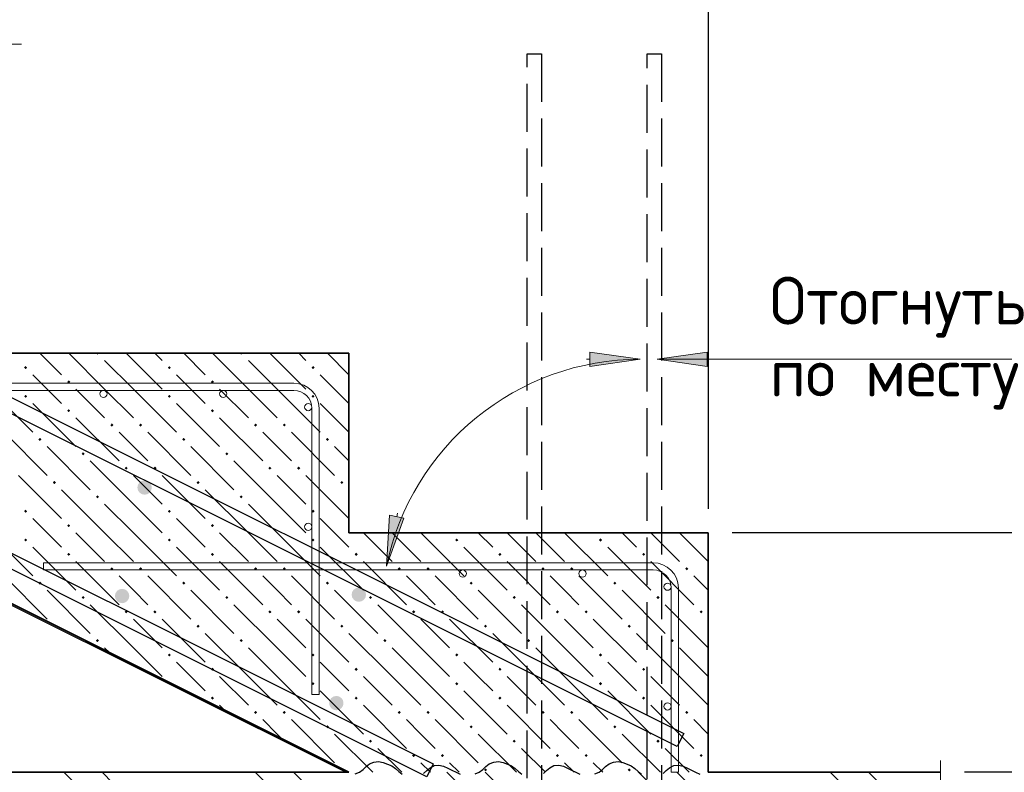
# Model space of a CAD drawing. Header units: millimetres. Extents: x -5 to 21000, y 0 to 14850.
# Tile 23 of 26: x 11942 to 13998, y 8703 to 10274. Entities that reach past the tile are written whole.
import ezdxf

# ---------------------------------------------------------------- set-up
doc = ezdxf.new("R2010")
doc.units = ezdxf.units.MM
doc.linetypes.add('______2', pattern=[135, 100, -35])
for name, color, linetype, lineweight in [('Выпуски арматуры Г-обр.', 7, 'Continuous', 25), ('Лестница', 7, 'Continuous', 25), ('Обрамление проемов стержнями', 7, 'Continuous', 25), ('Позиционная метка диаметр_ шаг', 7, 'Continuous', 13), ('Позиционная метка линия выноска', 7, 'Continuous', 13), ('Примечания', 7, 'Continuous', 13), ('Размерная линия_ общее', 7, 'Continuous', 13), ('Фоновоя арматура Х1', 7, 'Continuous', 25)]:
    doc.layers.add(name, color=color, linetype=linetype, lineweight=lineweight)
doc.layers.add('ЖБ Лестница', color=7, linetype='Continuous', lineweight=25, true_color=0xe0e0ff)
doc.layers.add('ЖБ Плита Фундамента верхний уровень', color=7, linetype='Continuous', lineweight=25, true_color=0x783c14)
doc.layers.add('Размерная выноска', color=7, linetype='Continuous')
doc.styles.add('ISOCPEUR', font='txt')

msp = doc.modelspace()

# ---------------------------------------------------------------- hatches: boundary and pattern name
at = {"layer": 'ЖБ Лестница', "linetype": 'Continuous', "lineweight": 18, "transparency": 33554687}
for points in [[(12101.5, 9577.8), (12108, 9577.8), (12104.7, 9574.6)], [(12401.5, 9577.8), (12408, 9577.8), (12404.7, 9574.6)], [(11951.5, 9547.8), (11954.7, 9551.1), (11958, 9547.8), (11954.7, 9544.6)], [(12251.5, 9547.8), (12254.7, 9551.1), (12258, 9547.8), (12254.7, 9544.6)], [(12551.5, 9547.8), (12554.7, 9551.1), (12558, 9547.8), (12554.7, 9544.6)], [(12041.5, 9517.8), (12044.7, 9521.1), (12048, 9517.8), (12044.7, 9514.6)], [(12341.5, 9517.8), (12344.7, 9521.1), (12348, 9517.8), (12344.7, 9514.6)], [(11951.5, 9487.8), (11954.7, 9491.1), (11958, 9487.8), (11954.7, 9484.6)], [(12251.5, 9487.8), (12254.7, 9491.1), (12258, 9487.8), (12254.7, 9484.6)], [(12551.5, 9487.8), (12554.7, 9491.1), (12558, 9487.8), (12554.7, 9484.6)], [(12041.5, 9457.8), (12044.7, 9461.1), (12048, 9457.8), (12044.7, 9454.6)], [(12341.5, 9457.8), (12344.7, 9461.1), (12348, 9457.8), (12344.7, 9454.6)], [(12131.5, 9427.8), (12134.7, 9431.1), (12138, 9427.8), (12134.7, 9424.6)], [(12191.5, 9427.8), (12194.7, 9431.1), (12198, 9427.8), (12194.7, 9424.6)], [(12431.5, 9427.8), (12434.7, 9431.1), (12438, 9427.8), (12434.7, 9424.6)], [(12491.5, 9427.8), (12494.7, 9431.1), (12498, 9427.8), (12494.7, 9424.6)], [(11981.5, 9397.8), (11984.7, 9401.1), (11988, 9397.8), (11984.7, 9394.6)], [(12281.5, 9397.8), (12284.7, 9401.1), (12288, 9397.8), (12284.7, 9394.6)], [(12581.5, 9397.8), (12584.7, 9401.1), (12588, 9397.8), (12584.7, 9394.6)], [(12071.5, 9367.8), (12074.7, 9371.1), (12078, 9367.8), (12074.7, 9364.6)], [(12371.5, 9367.8), (12374.7, 9371.1), (12378, 9367.8), (12374.7, 9364.6)], [(12161.5, 9337.8), (12164.7, 9341.1), (12168, 9337.8), (12164.7, 9334.6)], [(12221.5, 9337.8), (12224.7, 9341.1), (12228, 9337.8), (12224.7, 9334.6)], [(12461.5, 9337.8), (12464.7, 9341.1), (12468, 9337.8), (12464.7, 9334.6)], [(12521.5, 9337.8), (12524.7, 9341.1), (12528, 9337.8), (12524.7, 9334.6)], [(12011.5, 9307.8), (12014.7, 9311.1), (12018, 9307.8), (12014.7, 9304.6)], [(12311.5, 9307.8), (12314.7, 9311.1), (12318, 9307.8), (12314.7, 9304.6)], [(12611.5, 9307.8), (12614.7, 9311.1), (12618, 9307.8), (12614.7, 9304.6)], [(12101.5, 9277.8), (12104.7, 9281.1), (12108, 9277.8), (12104.7, 9274.6)], [(12401.5, 9277.8), (12404.7, 9281.1), (12408, 9277.8), (12404.7, 9274.6)], [(11951.5, 9247.8), (11954.7, 9251.1), (11958, 9247.8), (11954.7, 9244.6)], [(12251.5, 9247.8), (12254.7, 9251.1), (12258, 9247.8), (12254.7, 9244.6)], [(12551.5, 9247.8), (12554.7, 9251.1), (12558, 9247.8), (12554.7, 9244.6)], [(12041.5, 9217.8), (12044.7, 9221.1), (12048, 9217.8), (12044.7, 9214.6)], [(12341.5, 9217.8), (12344.7, 9221.1), (12348, 9217.8), (12344.7, 9214.6)], [(11951.5, 9187.8), (11954.7, 9191.1), (11958, 9187.8), (11954.7, 9184.6)], [(12251.5, 9187.8), (12254.7, 9191.1), (12258, 9187.8), (12254.7, 9184.6)], [(12551.5, 9187.8), (12554.7, 9191.1), (12558, 9187.8), (12554.7, 9184.6)], [(12851.5, 9187.8), (12854.7, 9191.1), (12858, 9187.8), (12854.7, 9184.6)], [(13151.5, 9187.8), (13154.7, 9191.1), (13158, 9187.8), (13154.7, 9184.6)], [(12041.5, 9157.8), (12044.7, 9161.1), (12048, 9157.8), (12044.7, 9154.6)], [(12341.5, 9157.8), (12344.7, 9161.1), (12348, 9157.8), (12344.7, 9154.6)], [(12641.5, 9157.8), (12644.7, 9161.1), (12648, 9157.8), (12644.7, 9154.6)], [(12941.5, 9157.8), (12944.7, 9161.1), (12948, 9157.8), (12944.7, 9154.6)], [(13241.5, 9157.8), (13244.7, 9161.1), (13248, 9157.8), (13244.7, 9154.6)], [(12131.5, 9127.8), (12134.7, 9131.1), (12138, 9127.8), (12134.7, 9124.6)], [(12191.5, 9127.8), (12194.7, 9131.1), (12198, 9127.8), (12194.7, 9124.6)], [(12431.5, 9127.8), (12434.7, 9131.1), (12438, 9127.8), (12434.7, 9124.6)], [(12491.5, 9127.8), (12494.7, 9131.1), (12498, 9127.8), (12494.7, 9124.6)], [(12731.5, 9127.8), (12734.7, 9131.1), (12738, 9127.8), (12734.7, 9124.6)], [(12791.5, 9127.8), (12794.7, 9131.1), (12798, 9127.8), (12794.7, 9124.6)], [(13031.5, 9127.8), (13034.7, 9131.1), (13038, 9127.8), (13034.7, 9124.6)], [(13091.5, 9127.8), (13094.7, 9131.1), (13098, 9127.8), (13094.7, 9124.6)], [(13331.5, 9127.8), (13334.7, 9131.1), (13338, 9127.8), (13334.7, 9124.6)], [(11981.5, 9097.8), (11984.7, 9101.1), (11988, 9097.8), (11984.7, 9094.6)], [(12281.5, 9097.8), (12284.7, 9101.1), (12288, 9097.8), (12284.7, 9094.6)], [(12581.5, 9097.8), (12584.7, 9101.1), (12588, 9097.8), (12584.7, 9094.6)], [(12881.5, 9097.8), (12884.7, 9101.1), (12888, 9097.8), (12884.7, 9094.6)], [(13181.5, 9097.8), (13184.7, 9101.1), (13188, 9097.8), (13184.7, 9094.6)], [(12071.5, 9067.8), (12074.7, 9071.1), (12078, 9067.8), (12074.7, 9064.6)], [(12371.5, 9067.8), (12374.7, 9071.1), (12378, 9067.8), (12374.7, 9064.6)], [(12671.5, 9067.8), (12674.7, 9071.1), (12678, 9067.8), (12674.7, 9064.6)], [(12971.5, 9067.8), (12974.7, 9071.1), (12978, 9067.8), (12974.7, 9064.6)], [(13271.5, 9067.8), (13274.7, 9071.1), (13278, 9067.8), (13274.7, 9064.6)], [(12161.5, 9037.8), (12164.7, 9041.1), (12168, 9037.8), (12164.7, 9034.6)], [(12221.5, 9037.8), (12224.7, 9041.1), (12228, 9037.8), (12224.7, 9034.6)], [(12461.5, 9037.8), (12464.7, 9041.1), (12468, 9037.8), (12464.7, 9034.6)], [(12521.5, 9037.8), (12524.7, 9041.1), (12528, 9037.8), (12524.7, 9034.6)], [(12761.5, 9037.8), (12764.7, 9041.1), (12768, 9037.8), (12764.7, 9034.6)], [(12821.5, 9037.8), (12824.7, 9041.1), (12828, 9037.8), (12824.7, 9034.6)], [(13061.5, 9037.8), (13064.7, 9041.1), (13068, 9037.8), (13064.7, 9034.6)], [(13121.5, 9037.8), (13124.7, 9041.1), (13128, 9037.8), (13124.7, 9034.6)], [(13361.5, 9037.8), (13364.7, 9041.1), (13368, 9037.8), (13364.7, 9034.6)], [(12014.2, 9010.6), (12014.7, 9011.1), (12016.2, 9009.6)], [(12311.5, 9007.8), (12314.7, 9011.1), (12318, 9007.8), (12314.7, 9004.6)], [(12611.5, 9007.8), (12614.7, 9011.1), (12618, 9007.8), (12614.7, 9004.6)], [(12911.5, 9007.8), (12914.7, 9011.1), (12918, 9007.8), (12914.7, 9004.6)], [(13211.5, 9007.8), (13214.7, 9011.1), (13218, 9007.8), (13214.7, 9004.6)], [(12101.5, 8977.8), (12104.7, 8981.1), (12108, 8977.8), (12104.7, 8974.6)], [(12401.5, 8977.8), (12404.7, 8981.1), (12408, 8977.8), (12404.7, 8974.6)], [(12701.5, 8977.8), (12704.7, 8981.1), (12708, 8977.8), (12704.7, 8974.6)], [(13001.5, 8977.8), (13004.7, 8981.1), (13008, 8977.8), (13004.7, 8974.6)], [(13301.5, 8977.8), (13304.7, 8981.1), (13308, 8977.8), (13304.7, 8974.6)], [(12251.5, 8947.8), (12254.7, 8951.1), (12258, 8947.8), (12254.7, 8944.6)], [(12551.5, 8947.8), (12554.7, 8951.1), (12558, 8947.8), (12554.7, 8944.6)], [(12851.5, 8947.8), (12854.7, 8951.1), (12858, 8947.8), (12854.7, 8944.6)], [(13151.5, 8947.8), (13154.7, 8951.1), (13158, 8947.8), (13154.7, 8944.6)], [(12341.5, 8917.8), (12344.7, 8921.1), (12348, 8917.8), (12344.7, 8914.6)], [(12641.5, 8917.8), (12644.7, 8921.1), (12648, 8917.8), (12644.7, 8914.6)], [(12941.5, 8917.8), (12944.7, 8921.1), (12948, 8917.8), (12944.7, 8914.6)], [(13241.5, 8917.8), (13244.7, 8921.1), (13248, 8917.8), (13244.7, 8914.6)], [(12254.2, 8890.6), (12254.7, 8891.1), (12256.2, 8889.6)], [(12551.5, 8887.8), (12554.7, 8891.1), (12558, 8887.8), (12554.7, 8884.6)], [(12851.5, 8887.8), (12854.7, 8891.1), (12858, 8887.8), (12854.7, 8884.6)], [(13151.5, 8887.8), (13154.7, 8891.1), (13158, 8887.8), (13154.7, 8884.6)], [(12341.5, 8857.8), (12344.7, 8861.1), (12348, 8857.8), (12344.7, 8854.6)], [(12641.5, 8857.8), (12644.7, 8861.1), (12648, 8857.8), (12644.7, 8854.6)], [(12941.5, 8857.8), (12944.7, 8861.1), (12948, 8857.8), (12944.7, 8854.6)], [(13241.5, 8857.8), (13244.7, 8861.1), (13248, 8857.8), (13244.7, 8854.6)], [(12431.5, 8827.8), (12434.7, 8831.1), (12438, 8827.8), (12434.7, 8824.6)], [(12491.5, 8827.8), (12494.7, 8831.1), (12498, 8827.8), (12494.7, 8824.6)], [(12731.5, 8827.8), (12734.7, 8831.1), (12738, 8827.8), (12734.7, 8824.6)], [(12791.5, 8827.8), (12794.7, 8831.1), (12798, 8827.8), (12794.7, 8824.6)], [(13031.5, 8827.8), (13034.7, 8831.1), (13038, 8827.8), (13034.7, 8824.6)], [(13091.5, 8827.8), (13094.7, 8831.1), (13098, 8827.8), (13094.7, 8824.6)], [(13331.5, 8827.8), (13334.7, 8831.1), (13338, 8827.8), (13334.7, 8824.6)], [(12581.5, 8797.8), (12584.7, 8801.1), (12588, 8797.8), (12584.7, 8794.6)], [(12881.5, 8797.8), (12884.7, 8801.1), (12888, 8797.8), (12884.7, 8794.6)], [(13181.5, 8797.8), (13184.7, 8801.1), (13188, 8797.8), (13184.7, 8794.6)], [(12671.5, 8767.8), (12674.7, 8771.1), (12678, 8767.8), (12674.7, 8764.6)], [(12971.5, 8767.8), (12974.7, 8771.1), (12978, 8767.8), (12974.7, 8764.6)], [(13271.5, 8767.8), (13274.7, 8771.1), (13278, 8767.8), (13274.7, 8764.6)], [(12761.5, 8737.8), (12764.7, 8741.1), (12768, 8737.8), (12764.7, 8734.6)], [(12821.5, 8737.8), (12824.7, 8741.1), (12828, 8737.8), (12824.7, 8734.6)], [(13061.5, 8737.8), (13064.7, 8741.1), (13068, 8737.8), (13064.7, 8734.6)], [(13121.5, 8737.8), (13124.7, 8741.1), (13128, 8737.8), (13124.7, 8734.6)], [(13361.5, 8737.8), (13364.7, 8741.1), (13368, 8737.8), (13364.7, 8734.6)], [(12614.2, 8710.6), (12614.7, 8711.1), (12616.2, 8709.6)], [(12911.5, 8707.8), (12914.7, 8711.1), (12918, 8707.8), (12914.7, 8704.6)], [(13211.5, 8707.8), (13214.7, 8711.1), (13218, 8707.8), (13214.7, 8704.6)]]:
    msp.add_hatch(color=7, dxfattribs=at).paths.add_polyline_path(points, flags=16)
at = {"layer": 'Примечания', "linetype": 'Continuous', "lineweight": 13, "transparency": 33554687}
msp.add_hatch(color=7, dxfattribs=at).paths.add_polyline_path([(13132.7, 9580.3), (13237.7, 9565.3), (13132.7, 9550.3)], flags=16)
for points in [[(13377.7, 9580.3), (13272.7, 9565.3), (13377.7, 9550.3)], [(12714.6, 9239.4), (12708.2, 9133.5), (12744, 9233.3)]]:
    msp.add_hatch(color=7, dxfattribs=at).paths.add_polyline_path(points)
at = {"layer": 'Фоновоя арматура Х1', "linetype": 'Continuous', "lineweight": 35, "transparency": 33554687}
for points in [[(12218.1, 9297.4), (12217, 9303.1), (12213.7, 9308), (12208.8, 9311.2), (12203.1, 9312.4), (12197.4, 9311.2), (12192.5, 9308), (12189.2, 9303.1), (12188.1, 9297.4), (12189.2, 9291.7), (12192.5, 9286.8), (12197.4, 9283.5), (12203.1, 9282.4), (12208.8, 9283.5), (12213.7, 9286.8), (12217, 9291.7)], [(12171.1, 9070.9), (12170, 9076.6), (12166.7, 9081.5), (12161.9, 9084.7), (12156.1, 9085.9), (12150.4, 9084.7), (12145.5, 9081.5), (12142.3, 9076.6), (12141.1, 9070.9), (12142.3, 9065.1), (12145.5, 9060.3), (12150.4, 9057), (12156.1, 9055.9), (12161.9, 9057), (12166.7, 9060.3), (12170, 9065.1)], [(12665.3, 9073.8), (12664.2, 9079.5), (12660.9, 9084.4), (12656, 9087.6), (12650.3, 9088.8), (12644.6, 9087.6), (12639.7, 9084.4), (12636.4, 9079.5), (12635.3, 9073.8), (12636.4, 9068), (12639.7, 9063.2), (12644.6, 9059.9), (12650.3, 9058.8), (12656, 9059.9), (12660.9, 9063.2), (12664.2, 9068)], [(12618.3, 8847.3), (12617.2, 8853), (12614, 8857.9), (12609.1, 8861.1), (12603.4, 8862.3), (12597.6, 8861.1), (12592.7, 8857.9), (12589.5, 8853), (12588.3, 8847.3), (12589.5, 8841.5), (12592.7, 8836.7), (12597.6, 8833.4), (12603.4, 8832.3), (12609.1, 8833.4), (12614, 8836.7), (12617.2, 8841.5)]]:
    msp.add_hatch(color=7, dxfattribs=at).paths.add_polyline_path(points)

# ---------------------------------------------------------------- linework, layer by layer
at = {"color": 7, "linetype": 'Continuous', "lineweight": 25, "transparency": 33554687}
for points in [[(3354.7, 12140.3), (6591.7, 12140.3), (6597.3, 12140.1), (6603, 12139.5), (6608.7, 12138.7), (6614.3, 12137.5), (6619.9, 12136), (6625.3, 12134.3), (6630.7, 12132.2), (6635.8, 12129.9), (13328.5, 8783.5), (13315.1, 8756.7), (6623, 12102.8), (6619.1, 12104.5), (6615.3, 12106), (6611.4, 12107.3), (6607.4, 12108.3), (6603.4, 12109.1), (6599.4, 12109.7), (6595.2, 12110.1), (6591, 12110.3), (3354.7, 12110.3), (3354.7, 12140.3)], [(12792.1, 8693.5), (6009, 12085.1), (6005.1, 12086.8), (6001.3, 12088.3), (5997.4, 12089.6), (5993.4, 12090.6), (5989.4, 12091.5), (5985.3, 12092.1), (5981.2, 12092.5), (5977, 12092.6), (4747.4, 12092.6), (4747.4, 12122.6), (5977.7, 12122.6), (5983.3, 12122.4), (5989, 12121.9), (5994.7, 12121), (6000.3, 12119.8), (6005.9, 12118.4), (6011.3, 12116.6), (6016.7, 12114.5), (6021.8, 12112.2), (12805.5, 8720.3), (12792.1, 8693.5)]]:
    msp.add_lwpolyline(points, dxfattribs=at)
at = {"layer": 'Выпуски арматуры Г-обр.', "color": 251, "linetype": '______2', "lineweight": 25, "true_color": 0x656565, "transparency": 33554687}
for points in [[(13031.8, 10202.8), (13031.8, 8013.2), (13029.2, 7994.4), (13022.7, 7974.8), (13012.6, 7956.8), (13000.2, 7941.9), (12985.4, 7929.5), (12967.3, 7919.4), (12947.7, 7912.9), (12928.9, 7910.3), (12514.3, 7910.3), (12514.3, 7940.3), (12926.8, 7940.3), (12940.9, 7942.3), (12955.2, 7947), (12968.3, 7954.3), (12978.9, 7963.2), (12987.8, 7973.8), (12995.2, 7986.9), (12999.9, 8001.2), (13001.8, 8015.3), (13001.8, 10202.8), (13031.8, 10202.8)], [(13281.8, 10202.8), (13281.8, 8015.3), (13283.8, 8001.2), (13288.5, 7986.9), (13295.8, 7973.8), (13304.7, 7963.2), (13315.4, 7954.3), (13328.4, 7947), (13342.7, 7942.3), (13356.8, 7940.3), (13769.3, 7940.3), (13769.3, 7910.3), (13354.7, 7910.3), (13335.9, 7912.9), (13316.3, 7919.4), (13298.3, 7929.5), (13283.4, 7941.9), (13271, 7956.8), (13260.9, 7974.8), (13254.4, 7994.4), (13251.8, 8013.2), (13251.8, 10202.8), (13281.8, 10202.8)]]:
    msp.add_lwpolyline(points, dxfattribs=at)
at = {"layer": 'ЖБ Лестница', "color": 7, "linetype": 'Continuous', "lineweight": 35, "transparency": 33554687}
for p, q in [((6629.3, 11702.8), (12629.3, 8702.8)), ((12629.3, 9577.8), (11879.3, 9577.8)), ((12629.3, 9202.8), (12629.3, 9577.8)), ((13379.3, 9202.8), (12629.3, 9202.8)), ((13379.3, 8702.8), (13379.3, 9202.8))]:
    msp.add_line(p, q, dxfattribs=at)
at = {"layer": 'ЖБ Лестница', "color": 9, "linetype": 'Continuous', "lineweight": 18, "true_color": 0xc7c7c7, "transparency": 33554687}
for p, q in [((11984.7, 9577.8), (12029.7, 9532.8)), ((12119.7, 9502.8), (12044.7, 9577.8)), ((12179.7, 9562.8), (12164.7, 9577.8)), ((12224.7, 9577.8), (12239.7, 9562.8)), ((12284.7, 9577.8), (12329.7, 9532.8)), ((12419.7, 9502.8), (12344.7, 9577.8)), ((12479.7, 9562.8), (12464.7, 9577.8)), ((12524.7, 9577.8), (12539.7, 9562.8)), ((12584.7, 9577.8), (12629.7, 9532.8)), ((12119.7, 9562.8), (12179.7, 9502.8)), ((12179.7, 9562.8), (12239.7, 9502.8)), ((12419.7, 9562.8), (12479.7, 9502.8)), ((12479.7, 9562.8), (12539.7, 9502.8)), ((11999.7, 9502.8), (11969.7, 9532.8)), ((12299.7, 9502.8), (12269.7, 9532.8)), ((12599.7, 9502.8), (12569.7, 9532.8)), ((11879.7, 9502.8), (11969.7, 9412.8)), ((12029.7, 9472.8), (11999.7, 9502.8)), ((12059.7, 9502.8), (12119.7, 9442.8)), ((12119.7, 9502.8), (12179.7, 9442.8)), ((12179.7, 9502.8), (12269.7, 9412.8)), ((12329.7, 9472.8), (12299.7, 9502.8)), ((12359.7, 9502.8), (12419.7, 9442.8)), ((12419.7, 9502.8), (12479.7, 9442.8)), ((12479.7, 9502.8), (12569.7, 9412.8)), ((12629.7, 9472.8), (12599.7, 9502.8)), ((11969.7, 9472.8), (12059.7, 9382.8)), ((12269.7, 9472.8), (12359.7, 9382.8)), ((12569.7, 9472.8), (12629.7, 9412.8)), ((12059.7, 9442.8), (12149.7, 9352.8)), ((12359.7, 9442.8), (12449.7, 9352.8)), ((11909.7, 9412.8), (11999.7, 9322.8)), ((12179.7, 9382.8), (12149.7, 9412.8)), ((12209.7, 9412.8), (12299.7, 9322.8)), ((12479.7, 9382.8), (12449.7, 9412.8)), ((12509.7, 9412.8), (12599.7, 9322.8)), ((11999.7, 9382.8), (12089.7, 9292.8)), ((12209.7, 9352.8), (12179.7, 9382.8)), ((12299.7, 9382.8), (12389.7, 9292.8)), ((12509.7, 9352.8), (12479.7, 9382.8)), ((12599.7, 9382.8), (12629.7, 9352.8)), ((12179.7, 9262.8), (12089.7, 9352.8)), ((12479.7, 9262.8), (12389.7, 9352.8)), ((11939.7, 9322.8), (12029.7, 9232.8)), ((12179.7, 9322.8), (12239.7, 9262.8)), ((12239.7, 9322.8), (12329.7, 9232.8)), ((12479.7, 9322.8), (12539.7, 9262.8)), ((12539.7, 9322.8), (12629.7, 9232.8)), ((12119.7, 9202.8), (12029.7, 9292.8)), ((12419.7, 9202.8), (12329.7, 9292.8)), ((12629.7, 9292.8), (12629.7, 9292.8)), ((12119.7, 9262.8), (12179.7, 9202.8)), ((12179.7, 9262.8), (12239.7, 9202.8)), ((12419.7, 9262.8), (12479.7, 9202.8)), ((12479.7, 9262.8), (12539.7, 9202.8)), ((11999.7, 9202.8), (11969.7, 9232.8)), ((12299.7, 9202.8), (12269.7, 9232.8)), ((12599.7, 9202.8), (12569.7, 9232.8)), ((11879.7, 9202.8), (11969.7, 9112.8)), ((12029.7, 9172.8), (11999.7, 9202.8)), ((12059.7, 9202.8), (12119.7, 9142.8)), ((12119.7, 9202.8), (12179.7, 9142.8)), ((12179.7, 9202.8), (12269.7, 9112.8)), ((12329.7, 9172.8), (12299.7, 9202.8)), ((12359.7, 9202.8), (12419.7, 9142.8)), ((12419.7, 9202.8), (12479.7, 9142.8)), ((12479.7, 9202.8), (12569.7, 9112.8)), ((12629.7, 9172.8), (12599.7, 9202.8)), ((12659.7, 9202.8), (12719.7, 9142.8)), ((12719.7, 9202.8), (12719.7, 9202.8)), ((12719.7, 9202.8), (12779.7, 9142.8)), ((12779.7, 9202.8), (12869.7, 9112.8)), ((12779.7, 9202.8), (12779.7, 9202.8)), ((12929.7, 9172.8), (12899.7, 9202.8)), ((12959.7, 9202.8), (13019.7, 9142.8)), ((13019.7, 9202.8), (13079.7, 9142.8)), ((13079.7, 9202.8), (13169.7, 9112.8)), ((13229.7, 9172.8), (13199.7, 9202.8)), ((13259.7, 9202.8), (13319.7, 9142.8)), ((13319.7, 9202.8), (13379.7, 9142.8)), ((13379.7, 9202.8), (13379.7, 9202.8)), ((11969.7, 9172.8), (12059.7, 9082.8)), ((12269.7, 9172.8), (12359.7, 9082.8)), ((12569.7, 9172.8), (12659.7, 9082.8)), ((12869.7, 9172.8), (12959.7, 9082.8)), ((13169.7, 9172.8), (13259.7, 9082.8)), ((12059.7, 9142.8), (12149.7, 9052.8)), ((12359.7, 9142.8), (12449.7, 9052.8)), ((12659.7, 9142.8), (12749.7, 9052.8)), ((12959.7, 9142.8), (13049.7, 9052.8)), ((13259.7, 9142.8), (13349.7, 9052.8)), ((11909.7, 9112.8), (11999.7, 9022.8)), ((12179.7, 9082.8), (12149.7, 9112.8)), ((12209.7, 9112.8), (12299.7, 9022.8)), ((12479.7, 9082.8), (12449.7, 9112.8)), ((12509.7, 9112.8), (12599.7, 9022.8)), ((12779.7, 9082.8), (12749.7, 9112.8)), ((12809.7, 9112.8), (12899.7, 9022.8)), ((13079.7, 9082.8), (13049.7, 9112.8)), ((13109.7, 9112.8), (13199.7, 9022.8)), ((13379.7, 9082.8), (13349.7, 9112.8)), ((11999.7, 9082.8), (12089.7, 8992.8)), ((12209.7, 9052.8), (12179.7, 9082.8)), ((12299.7, 9082.8), (12389.7, 8992.8)), ((12509.7, 9052.8), (12479.7, 9082.8)), ((12599.7, 9082.8), (12689.7, 8992.8)), ((12809.7, 9052.8), (12779.7, 9082.8)), ((12899.7, 9082.8), (12989.7, 8992.8)), ((13109.7, 9052.8), (13079.7, 9082.8)), ((13199.7, 9082.8), (13289.7, 8992.8)), ((13379.7, 9082.8), (13379.7, 9082.8)), ((12179.7, 8962.8), (12089.7, 9052.8)), ((12479.7, 8962.8), (12389.7, 9052.8)), ((12779.7, 8962.8), (12689.7, 9052.8)), ((13079.7, 8962.8), (12989.7, 9052.8)), ((13379.7, 8962.8), (13289.7, 9052.8)), ((12179.7, 9022.8), (12239.7, 8962.8)), ((12239.7, 9022.8), (12329.7, 8932.8)), ((12479.7, 9022.8), (12539.7, 8962.8)), ((12539.7, 9022.8), (12629.7, 8932.8)), ((12779.7, 9022.8), (12839.7, 8962.8)), ((12839.7, 9022.8), (12929.7, 8932.8)), ((13079.7, 9022.8), (13139.7, 8962.8)), ((13139.7, 9022.8), (13229.7, 8932.8)), ((13379.7, 9022.8), (13379.7, 9022.8)), ((12419.7, 8902.8), (12329.7, 8992.8)), ((12719.7, 8902.8), (12629.7, 8992.8)), ((13019.7, 8902.8), (12929.7, 8992.8)), ((13319.7, 8902.8), (13229.7, 8992.8)), ((12119.7, 8962.8), (12129.7, 8952.8)), ((12179.7, 8962.8), (12239.7, 8902.8)), ((12419.7, 8962.8), (12479.7, 8902.8)), ((12479.7, 8962.8), (12539.7, 8902.8)), ((12719.7, 8962.8), (12779.7, 8902.8)), ((12779.7, 8962.8), (12839.7, 8902.8)), ((13019.7, 8962.8), (13079.7, 8902.8)), ((13079.7, 8962.8), (13139.7, 8902.8)), ((13319.7, 8962.8), (13379.7, 8902.8)), ((13379.7, 8962.8), (13379.7, 8962.8)), ((12299.7, 8902.8), (12269.7, 8932.8)), ((12599.7, 8902.8), (12569.7, 8932.8)), ((12899.7, 8902.8), (12869.7, 8932.8)), ((13199.7, 8902.8), (13169.7, 8932.8)), ((12329.7, 8872.8), (12299.7, 8902.8)), ((12359.7, 8902.8), (12419.7, 8842.8)), ((12419.7, 8902.8), (12479.7, 8842.8)), ((12479.7, 8902.8), (12569.7, 8812.8)), ((12629.7, 8872.8), (12599.7, 8902.8)), ((12659.7, 8902.8), (12719.7, 8842.8)), ((12719.7, 8902.8), (12779.7, 8842.8)), ((12779.7, 8902.8), (12869.7, 8812.8)), ((12929.7, 8872.8), (12899.7, 8902.8)), ((12959.7, 8902.8), (13019.7, 8842.8)), ((13019.7, 8902.8), (13079.7, 8842.8)), ((13079.7, 8902.8), (13169.7, 8812.8)), ((13229.7, 8872.8), (13199.7, 8902.8)), ((13259.7, 8902.8), (13319.7, 8842.8)), ((13319.7, 8902.8), (13379.7, 8842.8)), ((13379.7, 8902.8), (13379.7, 8902.8)), ((12569.7, 8872.8), (12659.7, 8782.8)), ((12869.7, 8872.8), (12959.7, 8782.8)), ((13169.7, 8872.8), (13259.7, 8782.8)), ((12359.7, 8842.8), (12369.7, 8832.8)), ((12659.7, 8842.8), (12749.7, 8752.8)), ((12959.7, 8842.8), (13049.7, 8752.8)), ((13259.7, 8842.8), (13349.7, 8752.8)), ((12479.7, 8782.8), (12449.7, 8812.8)), ((12509.7, 8812.8), (12599.7, 8722.8)), ((12779.7, 8782.8), (12749.7, 8812.8)), ((12809.7, 8812.8), (12899.7, 8722.8)), ((13079.7, 8782.8), (13049.7, 8812.8)), ((13109.7, 8812.8), (13199.7, 8722.8)), ((13379.7, 8782.8), (13349.7, 8812.8)), ((12489.7, 8772.8), (12479.7, 8782.8)), ((12599.7, 8782.8), (12679.7, 8702.8)), ((12809.7, 8752.8), (12779.7, 8782.8)), ((12899.7, 8782.8), (12979.7, 8702.8)), ((13109.7, 8752.8), (13079.7, 8782.8)), ((13199.7, 8782.8), (13279.7, 8702.8)), ((13379.7, 8782.8), (13379.7, 8782.8)), ((12739.7, 8702.8), (12689.7, 8752.8)), ((13039.7, 8702.8), (12989.7, 8752.8)), ((13339.7, 8702.8), (13289.7, 8752.8)), ((12779.7, 8722.8), (12799.7, 8702.8)), ((12839.7, 8722.8), (12859.7, 8702.8)), ((13079.7, 8722.8), (13099.7, 8702.8)), ((13139.7, 8722.8), (13159.7, 8702.8)), ((13379.7, 8722.8), (13379.7, 8722.8))]:
    msp.add_line(p, q, dxfattribs=at)
at = {"layer": 'ЖБ Плита Фундамента верхний уровень', "color": 7, "linetype": 'Continuous', "lineweight": 35, "transparency": 33554687}
for p, q in [((12629.3, 8702.8), (3754.7, 8702.8)), ((13864.3, 8702.8), (13379.3, 8702.8))]:
    msp.add_line(p, q, dxfattribs=at)
at = {"layer": 'ЖБ Плита Фундамента верхний уровень', "color": 252, "linetype": 'Continuous', "lineweight": 18, "true_color": 0x8f8f8f, "transparency": 33554687}
for p, q in [((12034.2, 8702.8), (12105, 8631.9)), ((12114.2, 8702.8), (12185, 8631.9)), ((12434.2, 8702.8), (12505, 8631.9)), ((12514.2, 8702.8), (12585, 8631.9)), ((12834.2, 8702.8), (12905, 8631.9)), ((12914.2, 8702.8), (12985, 8631.9)), ((13234.2, 8702.8), (13305, 8631.9)), ((13314.2, 8702.8), (13385, 8631.9)), ((13634.2, 8702.8), (13705, 8631.9)), ((13714.2, 8702.8), (13785, 8631.9))]:
    msp.add_line(p, q, dxfattribs=at)
at = {"layer": 'Лестница', "color": 7, "linetype": 'Continuous', "lineweight": 25, "transparency": 33554687}
for p, q in [((6623.5, 11702.8), (12623.5, 8702.8)), ((12629.7, 9577.8), (11879.7, 9577.8)), ((12629.7, 9202.8), (12629.7, 9577.8)), ((13379.7, 9202.8), (12629.7, 9202.8)), ((13379.7, 8702.8), (13379.7, 9202.8)), ((13379.3, 8702.8), (13379.7, 8702.8))]:
    msp.add_line(p, q, dxfattribs=at)
at = {"layer": 'Обрамление проемов стержнями', "color": 7, "linetype": 'Continuous', "lineweight": 13, "transparency": 33554687}
for p, q in [((12514.7, 9515.3), (11242.2, 9515.3)), ((12514.7, 9500.3), (11242.2, 9500.3)), ((12552.2, 9462.8), (12552.2, 8865.3)), ((12567.2, 9462.8), (12567.2, 8865.3)), ((11992.2, 9125.3), (11992.2, 9140.3)), ((13264.7, 9140.3), (11992.2, 9140.3)), ((13264.7, 9125.3), (11992.2, 9125.3)), ((13302.2, 9087.8), (13302.2, 8702.8)), ((13317.2, 9087.8), (13317.2, 8702.8)), ((12552.2, 8865.3), (12567.2, 8865.3)), ((13302.2, 8702.8), (13317.2, 8702.8))]:
    msp.add_line(p, q, dxfattribs=at)
at = {"layer": 'Обрамление проемов стержнями', "color": 7, "linetype": 'Continuous', "lineweight": 18, "transparency": 33554687}
for centre in [(12117.2, 9492.8), (12367.2, 9492.8), (12544.7, 9465.3), (12544.7, 9215.3), (12867.2, 9117.8), (13117.2, 9117.8), (13294.7, 9090.3), (13294.7, 8840.3)]:
    msp.add_circle(centre, 7.5, dxfattribs=at)
at = {"layer": 'Обрамление проемов стержнями', "color": 7, "linetype": 'Continuous', "lineweight": 13, "transparency": 33554687}
for centre, radius in [((12514.7, 9462.8), 52.5), ((12514.7, 9462.8), 37.5), ((13264.7, 9087.8), 52.5), ((13264.7, 9087.8), 37.5)]:
    msp.add_arc(centre, radius, 0, 90, dxfattribs=at)
at = {"layer": 'Позиционная метка линия выноска', "color": 7, "linetype": 'Continuous', "lineweight": 13, "transparency": 33554687}
msp.add_lwpolyline([(11946.1, 10223), (11696.1, 10223), (11696.1, 9890.3)], dxfattribs=at)
at = {"layer": 'Примечания', "color": 7, "linetype": 'Continuous', "lineweight": 13, "transparency": 33554687}
for p, q in [((13132.7, 9550.3), (13132.7, 9580.3)), ((13132.7, 9580.3), (13237.7, 9565.3)), ((13377.7, 9580.3), (13272.7, 9565.3)), ((13377.7, 9550.3), (13377.7, 9580.3)), ((13132.7, 9565.3), (13125.2, 9565.3)), ((13237.7, 9565.3), (13132.7, 9550.3)), ((13237.7, 9565.3), (13237.7, 9565.3)), ((13237.7, 9565.3), (13237.7, 9565.3)), ((13237.7, 9565.3), (13237.7, 9565.3)), ((14095.6, 9565.3), (13272.7, 9565.3)), ((13272.7, 9565.3), (13272.7, 9565.3)), ((13272.7, 9565.3), (13272.7, 9565.3)), ((13272.7, 9565.3), (13272.7, 9565.3)), ((13272.7, 9565.3), (13377.7, 9550.3)), ((13377.7, 9565.3), (13385.2, 9565.3)), ((12714.6, 9239.4), (12708.2, 9133.5)), ((12708.2, 9133.5), (12744, 9233.3)), ((12744, 9233.3), (12714.6, 9239.4)), ((12729.3, 9236.4), (12730.8, 9243.7)), ((12708.2, 9133.5), (12708.2, 9133.5)), ((12708.2, 9133.5), (12708.2, 9133.5)), ((12708.2, 9133.5), (12708.2, 9133.5))]:
    msp.add_line(p, q, dxfattribs=at)
at = {"layer": 'Примечания', "color": 7, "linetype": 'Continuous', "lineweight": 25, "transparency": 33554687}
for points in [[(12642.8, 8699.8), (12651.8, 8703.1), (12659, 8708.5), (12665.3, 8715), (12672.5, 8720.4), (12681.8, 8723.8), (12691.5, 8725.7), (12701.3, 8723.5), (12710.3, 8720), (12719, 8716), (12726.5, 8710.6), (12733.5, 8704.8), (12740.5, 8699.2)], [(12785.5, 8700.6), (12792, 8706.8), (12799, 8712.5), (12807.5, 8716.8), (12817.5, 8717.8), (12827.3, 8715.4), (12836, 8711.6), (12844.5, 8707.3), (12853.3, 8703.2), (12861.8, 8699.2)], [(12892.8, 8699.8), (12901.8, 8703.1), (12909, 8708.5), (12915.3, 8715), (12922.5, 8720.4), (12931.8, 8723.8), (12941.5, 8725.7), (12951.3, 8723.5), (12960.3, 8720), (12969, 8716), (12976.5, 8710.6), (12983.5, 8704.8), (12990.5, 8699.2)], [(13035.5, 8700.6), (13042, 8706.8), (13049, 8712.5), (13057.5, 8716.8), (13067.5, 8717.8), (13077.3, 8715.4), (13086, 8711.6), (13094.5, 8707.3), (13103.3, 8703.2), (13111.8, 8699.2)], [(13142.8, 8699.8), (13151.8, 8703.1), (13159, 8708.5), (13165.3, 8715), (13172.5, 8720.4), (13181.8, 8723.8), (13191.5, 8725.7), (13201.3, 8723.5), (13210.3, 8720), (13219, 8716), (13226.5, 8710.6), (13233.5, 8704.8), (13240.5, 8699.2)], [(13285.5, 8700.6), (13292, 8706.8), (13299, 8712.5), (13307.5, 8716.8), (13317.5, 8717.8), (13327.3, 8715.4), (13336, 8711.6), (13344.5, 8707.3), (13353.3, 8703.2), (13361.8, 8699.2)]]:
    msp.add_lwpolyline(points, dxfattribs=at)
at = {"layer": 'Примечания', "color": 7, "linetype": 'Continuous', "lineweight": 13, "transparency": 33554687}
msp.add_arc((13237.7, 9024.8), 540.5, 90, 168.397, dxfattribs=at)
at = {"layer": 'Размерная выноска', "color": 7, "linetype": 'Continuous', "lineweight": 13, "transparency": 33554687}
msp.add_line((13864.3, 8727.8), (13864.3, 7677.8), dxfattribs=at)
at = {"layer": 'Размерная линия_ общее', "color": 253, "linetype": 'Continuous', "lineweight": -3, "true_color": 0xa0a0a0, "transparency": 33554687}
for p, q in [((13379.7, 12881.9), (13379.7, 9252.8)), ((14187.8, 8702.8), (13914.3, 8702.8))]:
    msp.add_line(p, q, dxfattribs=at)
msp.add_lwpolyline([(14187.8, 9202.8), (14178.9, 9202.8), (14178.9, 9202.8), (13429.7, 9202.8)], dxfattribs=at)

# ---------------------------------------------------------------- texts
at = {"layer": 'Позиционная метка диаметр_ шаг', "color": 7, "linetype": 'Continuous', "lineweight": 18, "transparency": 33554687, "char_height": 100, "attachment_point": 7, "style": 'ISOCPEUR'}
for s, insert, width in [('\\W0.97;Отогнуть', (13508.1, 9610.3), 658.031), ('\\W0.97;по месту', (13508.1, 9460.3), 618.042)]:
    msp.add_mtext(s, dxfattribs=dict(at, insert=insert, width=width))

doc.saveas('drawing.dxf')
